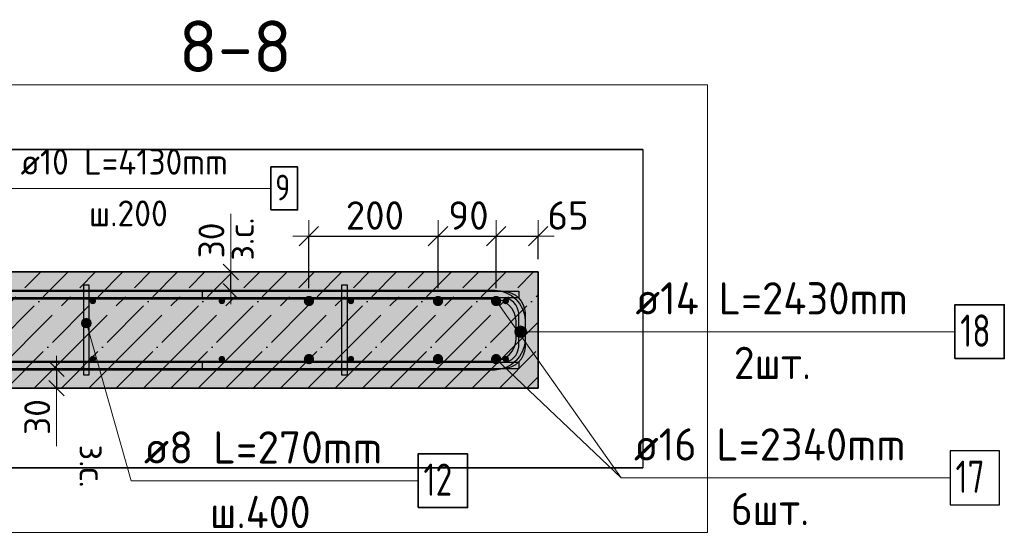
# Model space of a CAD drawing. Header units: millimetres. Extents: x -2995 to 60896, y -2809 to 57831.
# Tile 146 of 169: x 32785 to 34311, y 48951 to 49745. Entities that reach past the tile are written whole.
import ezdxf

# ---------------------------------------------------------------- set-up
doc = ezdxf.new("R2010")
doc.units = ezdxf.units.MM
doc.header["$PDMODE"] = 65
doc.linetypes.add('______11', pattern=[100, 80, -10, 0, -10])
doc.linetypes.add('______5', pattern=[220, 160, -20, 20, -20])
for name, color, linetype, lineweight in [('Standard', 7, 'Continuous', 25), ('Арм.стержн. Арматура края', 96, 'Continuous', 35), ('Арм.стержн. вертикальными 1', 22, 'Continuous', 35), ('Арм.стержн.горизонт. 1', 180, 'Continuous', 35), ('Арм.стержн.горизонт. 2', 202, 'Continuous', 35), ('Размерная линия_ общее', 7, 'Continuous', 13), ('Размерная линия_ общее_1', 7, 'Continuous', 13)]:
    doc.layers.add(name, color=color, linetype=linetype, lineweight=lineweight)
doc.layers.add('Арм.стержн. вертикальными 2', color=7, linetype='Continuous', lineweight=35, true_color=0x006e00)
doc.layers.add('Арм.стержн.Стяжки', color=7, linetype='Continuous', lineweight=35, true_color=0x501e0f)
doc.styles.add('ISOCPEUR', font='ISOCPEUR')
doc.dimstyles.new('DIMSTYLE_3', dxfattribs={"dimtxt": 44, "dimasz": 50, "dimexe": 0, "dimexo": 0, "dimgap": 22, "dimtad": 2, "dimdec": 0, "dimrnd": 5, "dimzin": 12, "dimdsep": 46, "dimtxsty": 'ISOCPEUR', "dimblk1": 'ALL_ML_STRICH', "dimblk2": 'ALL_ML_STRICH', "dimsah": 1, "dimcen": 0, "dimclrd": 7, "dimclre": 256, "dimclrt": 7, "dimadec": 0, "dimazin": 0, "dimtfac": 1, "dimtdec": 0, "dimtix": 1, "dimtmove": 2, "dimatfit": 3, "dimfxl": 0, "dimtvp": 1.2, "dimtzin": 0, "dimlwd": 0, "dimlwe": -3, "dimarcsym": 0})
doc.dimstyles.new('DIMSTYLE_5', dxfattribs={"dimtxt": 44, "dimasz": 50, "dimexe": 0, "dimexo": 0, "dimgap": 22, "dimtad": 2, "dimdec": 0, "dimrnd": 5, "dimzin": 12, "dimdsep": 46, "dimtxsty": 'ISOCPEUR', "dimblk1": 'ALL_ML_STRICH', "dimblk2": 'ALL_ML_STRICH', "dimsah": 1, "dimcen": 0, "dimclrd": 7, "dimclre": 256, "dimclrt": 7, "dimadec": 0, "dimazin": 0, "dimtfac": 1, "dimtdec": 0, "dimtix": 1, "dimtmove": 2, "dimatfit": 3, "dimfxl": 0, "dimtzin": 0, "dimlwd": 0, "dimlwe": -3, "dimarcsym": 0})
doc.dimstyles.new('DIMSTYLE_8', dxfattribs={"dimtxt": 40, "dimasz": 40, "dimexe": 0, "dimexo": 0.001, "dimgap": 20, "dimtad": 2, "dimdec": 0, "dimrnd": 5, "dimzin": 12, "dimdsep": 46, "dimtxsty": 'ISOCPEUR', "dimblk1": 'ALL_ML_STRICH', "dimblk2": 'ALL_ML_STRICH', "dimsah": 1, "dimcen": 0, "dimse1": 1, "dimse2": 1, "dimclrd": 7, "dimclre": 256, "dimclrt": 7, "dimadec": 0, "dimazin": 0, "dimtfac": 1, "dimtdec": 0, "dimtix": 1, "dimtmove": 2, "dimatfit": 3, "dimfxl": 0, "dimtvp": 1.2, "dimtzin": 0, "dimlwd": 0, "dimlwe": -3, "dimarcsym": 0})

# ---------------------------------------------------------------- blocks, each defined once
blk = doc.blocks.new('ALL_ML_STRICH')
at = {"color": 0, "linetype": 'ByBlock', "lineweight": -2}
for p, q in [((0, -0.5), (0, 0.5)), ((-1, 0), (0.5, 0)), ((-0.3, -0.3), (0.3, 0.3))]:
    blk.add_line(p, q, dxfattribs=at)
blk = doc.blocks.new('*D477')
at = {"layer": 'DEFPOINTS', "color": 7, "linetype": 'Continuous', "lineweight": 13, "transparency": 33554687}
for p in [(32833.5, 49204.5), (32842.2, 49204.5), (32833.5, 49174.5)]:
    blk.add_point(p, dxfattribs=at)
at = {"layer": 'Размерная линия_ общее_1', "color": 7, "linetype": 'Continuous', "lineweight": -2, "transparency": 33554687}
blk.add_line((32842.2, 49204.5), (32842.2, 49174.5), dxfattribs=at)
at = {"layer": 'Размерная линия_ общее_1', "color": 7, "linetype": 'Continuous', "lineweight": 13, "transparency": 33554687, "xscale": 40, "yscale": 40, "zscale": 40}
for p, rotation in [((32842.2, 49204.5), 90), ((32842.2, 49174.5), 270)]:
    blk.add_blockref('ALL_ML_STRICH', p, dxfattribs=dict(at, rotation=rotation))
at = {"layer": 'Размерная линия_ общее_1', "color": 7, "linetype": 'Continuous', "lineweight": 13, "transparency": 33554687, "insert": (32812.2, 49129.7), "char_height": 40, "width": 80, "attachment_point": 5, "rotation": 90, "style": 'ISOCPEUR'}
blk.add_mtext('\\A1;{30}', dxfattribs=at)
at = {"layer": 'Размерная линия_ общее_1', "color": 7, "linetype": 'Continuous', "lineweight": 13, "transparency": 33554687, "insert": (32917.9, 49086.9), "char_height": 40, "width": 2, "attachment_point": 1, "rotation": 270, "line_spacing_factor": 0.60241, "style": 'ISOCPEUR'}
blk.add_mtext('з.с.', dxfattribs=at)
blk = doc.blocks.new('*D478')
at = {"layer": 'DEFPOINTS', "color": 7, "linetype": 'Continuous', "lineweight": 13, "transparency": 33554687}
for p in [(33233.4, 49410), (33233.4, 49309.5), (33433.4, 49309.5)]:
    blk.add_point(p, dxfattribs=at)
at = {"layer": 'Размерная линия_ общее', "color": 253, "linetype": 'Continuous', "lineweight": -2, "true_color": 0xa0a0a0, "transparency": 33554687}
for p, q in [((33233.4, 49329.5), (33233.4, 49410)), ((33433.4, 49329.5), (33433.4, 49410))]:
    blk.add_line(p, q, dxfattribs=at)
at = {"layer": 'Размерная линия_ общее', "color": 7, "linetype": 'Continuous', "lineweight": -2, "transparency": 33554687}
blk.add_line((33233.4, 49410), (33433.4, 49410), dxfattribs=at)
at = {"layer": 'Размерная линия_ общее', "color": 7, "linetype": 'Continuous', "lineweight": 13, "transparency": 33554687, "xscale": 50, "yscale": 50, "zscale": 50, "rotation": 180}
blk.add_blockref('ALL_ML_STRICH', (33233.4, 49410), dxfattribs=at)
at = {"layer": 'Размерная линия_ общее', "color": 7, "linetype": 'Continuous', "lineweight": 13, "transparency": 33554687, "xscale": 50, "yscale": 50, "zscale": 50}
blk.add_blockref('ALL_ML_STRICH', (33433.4, 49410), dxfattribs=at)
at = {"layer": 'Размерная линия_ общее', "color": 7, "linetype": 'Continuous', "lineweight": 13, "transparency": 33554687, "insert": (33335.6, 49442), "char_height": 44, "width": 132, "attachment_point": 5, "style": 'ISOCPEUR'}
blk.add_mtext('\\A1;{200}', dxfattribs=at)
blk = doc.blocks.new('*D479')
at = {"layer": 'DEFPOINTS', "color": 7, "linetype": 'Continuous', "lineweight": 13, "transparency": 33554687}
for p in [(33433.4, 49410), (33433.4, 49309.5), (33523.4, 49309.5)]:
    blk.add_point(p, dxfattribs=at)
at = {"layer": 'Размерная линия_ общее', "color": 253, "linetype": 'Continuous', "lineweight": -2, "true_color": 0xa0a0a0, "transparency": 33554687}
for p, q in [((33433.4, 49329.5), (33433.4, 49410)), ((33523.4, 49329.5), (33523.4, 49410))]:
    blk.add_line(p, q, dxfattribs=at)
at = {"layer": 'Размерная линия_ общее', "color": 7, "linetype": 'Continuous', "lineweight": -2, "transparency": 33554687}
blk.add_line((33433.4, 49410), (33523.4, 49410), dxfattribs=at)
at = {"layer": 'Размерная линия_ общее', "color": 7, "linetype": 'Continuous', "lineweight": 13, "transparency": 33554687, "xscale": 50, "yscale": 50, "zscale": 50, "rotation": 180}
blk.add_blockref('ALL_ML_STRICH', (33433.4, 49410), dxfattribs=at)
at = {"layer": 'Размерная линия_ общее', "color": 7, "linetype": 'Continuous', "lineweight": 13, "transparency": 33554687, "xscale": 50, "yscale": 50, "zscale": 50}
blk.add_blockref('ALL_ML_STRICH', (33523.4, 49410), dxfattribs=at)
at = {"layer": 'Размерная линия_ общее', "color": 7, "linetype": 'Continuous', "lineweight": 13, "transparency": 33554687, "insert": (33480.6, 49442), "char_height": 44, "width": 88, "attachment_point": 5, "style": 'ISOCPEUR'}
blk.add_mtext('\\A1;{90}', dxfattribs=at)
blk = doc.blocks.new('*D480')
at = {"layer": 'DEFPOINTS', "color": 7, "linetype": 'Continuous', "lineweight": 13, "transparency": 33554687}
for p in [(33523.4, 49410), (33588.5, 49354.5), (33523.4, 49309.5)]:
    blk.add_point(p, dxfattribs=at)
at = {"layer": 'Размерная линия_ общее', "color": 253, "linetype": 'Continuous', "lineweight": -2, "true_color": 0xa0a0a0, "transparency": 33554687}
for p, q in [((33523.4, 49329.5), (33523.4, 49410)), ((33588.5, 49374.5), (33588.5, 49410))]:
    blk.add_line(p, q, dxfattribs=at)
at = {"layer": 'Размерная линия_ общее', "color": 7, "linetype": 'Continuous', "lineweight": -2, "transparency": 33554687}
blk.add_line((33523.4, 49410), (33588.5, 49410), dxfattribs=at)
at = {"layer": 'Размерная линия_ общее', "color": 7, "linetype": 'Continuous', "lineweight": 13, "transparency": 33554687, "xscale": 50, "yscale": 50, "zscale": 50, "rotation": 180}
blk.add_blockref('ALL_ML_STRICH', (33523.4, 49410), dxfattribs=at)
at = {"layer": 'Размерная линия_ общее', "color": 7, "linetype": 'Continuous', "lineweight": 13, "transparency": 33554687, "xscale": 50, "yscale": 50, "zscale": 50}
blk.add_blockref('ALL_ML_STRICH', (33588.5, 49410), dxfattribs=at)
at = {"layer": 'Размерная линия_ общее', "color": 7, "linetype": 'Continuous', "lineweight": 13, "transparency": 33554687, "insert": (33635, 49442), "char_height": 44, "width": 88, "attachment_point": 5, "style": 'ISOCPEUR'}
blk.add_mtext('\\A1;{65}', dxfattribs=at)
blk = doc.blocks.new('*D481')
at = {"layer": 'DEFPOINTS', "color": 7, "linetype": 'Continuous', "lineweight": 13, "transparency": 33554687}
for p in [(33103.5, 49354.5), (33103.5, 49324.5), (33112.2, 49324.5)]:
    blk.add_point(p, dxfattribs=at)
at = {"layer": 'Размерная линия_ общее_1', "color": 7, "linetype": 'Continuous', "lineweight": -2, "transparency": 33554687}
blk.add_line((33112.2, 49324.5), (33112.2, 49354.5), dxfattribs=at)
at = {"layer": 'Размерная линия_ общее_1', "color": 7, "linetype": 'Continuous', "lineweight": 13, "transparency": 33554687, "xscale": 40, "yscale": 40, "zscale": 40}
for p, rotation in [((33112.2, 49354.5), 90), ((33112.2, 49324.5), 270)]:
    blk.add_blockref('ALL_ML_STRICH', p, dxfattribs=dict(at, rotation=rotation))
at = {"layer": 'Размерная линия_ общее_1', "color": 7, "linetype": 'Continuous', "lineweight": 13, "transparency": 33554687, "insert": (33107.9, 49372.1), "char_height": 40, "width": 2, "attachment_point": 1, "rotation": 90, "line_spacing_factor": 0.60241, "style": 'ISOCPEUR'}
blk.add_mtext('з.с.', dxfattribs=at)
at = {"layer": 'Размерная линия_ общее_1', "color": 7, "linetype": 'Continuous', "lineweight": 13, "transparency": 33554687, "insert": (33082.2, 49403.3), "char_height": 40, "width": 80, "attachment_point": 5, "rotation": 90, "style": 'ISOCPEUR'}
blk.add_mtext('\\A1;{30}', dxfattribs=at)

msp = doc.modelspace()

# ---------------------------------------------------------------- hatches: boundary and pattern name
at = {"layer": 'Арм.стержн. вертикальными 1', "linetype": 'Continuous', "lineweight": 50, "transparency": 33554687}
for points in [[(32903.4, 49309.5), (32903, 49311.4), (32902, 49313), (32900.3, 49314.1), (32898.4, 49314.5), (32896.5, 49314.1), (32894.9, 49313), (32893.8, 49311.4), (32893.4, 49309.5), (32893.8, 49307.6), (32894.9, 49305.9), (32896.5, 49304.9), (32898.4, 49304.5), (32900.3, 49304.9), (32902, 49305.9), (32903, 49307.6)], [(33103.4, 49309.5), (33103, 49311.4), (33102, 49313), (33100.3, 49314.1), (33098.4, 49314.5), (33096.5, 49314.1), (33094.9, 49313), (33093.8, 49311.4), (33093.4, 49309.5), (33093.8, 49307.6), (33094.9, 49305.9), (33096.5, 49304.9), (33098.4, 49304.5), (33100.3, 49304.9), (33102, 49305.9), (33103, 49307.6)], [(33303.4, 49309.5), (33303, 49311.4), (33302, 49313), (33300.3, 49314.1), (33298.4, 49314.5), (33296.5, 49314.1), (33294.9, 49313), (33293.8, 49311.4), (33293.4, 49309.5), (33293.8, 49307.6), (33294.9, 49305.9), (33296.5, 49304.9), (33298.4, 49304.5), (33300.3, 49304.9), (33302, 49305.9), (33303, 49307.6)], [(33543.4, 49309.5), (33543, 49311.4), (33542, 49313), (33540.3, 49314.1), (33538.4, 49314.5), (33536.5, 49314.1), (33534.9, 49313), (33533.8, 49311.4), (33533.4, 49309.5), (33533.8, 49307.6), (33534.9, 49305.9), (33536.5, 49304.9), (33538.4, 49304.5), (33540.3, 49304.9), (33542, 49305.9), (33543, 49307.6)], [(32903.4, 49219.5), (32903, 49221.4), (32902, 49223), (32900.3, 49224.1), (32898.4, 49224.5), (32896.5, 49224.1), (32894.9, 49223), (32893.8, 49221.4), (32893.4, 49219.5), (32893.8, 49217.6), (32894.9, 49215.9), (32896.5, 49214.9), (32898.4, 49214.5), (32900.3, 49214.9), (32902, 49215.9), (32903, 49217.6)], [(33103.4, 49219.5), (33103, 49221.4), (33102, 49223), (33100.3, 49224.1), (33098.4, 49224.5), (33096.5, 49224.1), (33094.9, 49223), (33093.8, 49221.4), (33093.4, 49219.5), (33093.8, 49217.6), (33094.9, 49215.9), (33096.5, 49214.9), (33098.4, 49214.5), (33100.3, 49214.9), (33102, 49215.9), (33103, 49217.6)], [(33303.4, 49219.5), (33303, 49221.4), (33302, 49223), (33300.3, 49224.1), (33298.4, 49224.5), (33296.5, 49224.1), (33294.9, 49223), (33293.8, 49221.4), (33293.4, 49219.5), (33293.8, 49217.6), (33294.9, 49215.9), (33296.5, 49214.9), (33298.4, 49214.5), (33300.3, 49214.9), (33302, 49215.9), (33303, 49217.6)], [(33543.4, 49219.5), (33543, 49221.4), (33542, 49223), (33540.3, 49224.1), (33538.4, 49224.5), (33536.5, 49224.1), (33534.9, 49223), (33533.8, 49221.4), (33533.4, 49219.5), (33533.8, 49217.6), (33534.9, 49215.9), (33536.5, 49214.9), (33538.4, 49214.5), (33540.3, 49214.9), (33542, 49215.9), (33543, 49217.6)]]:
    msp.add_hatch(color=4, dxfattribs=at).paths.add_polyline_path(points)
at = {"layer": 'Арм.стержн. вертикальными 2', "linetype": 'Continuous', "lineweight": 50, "transparency": 33554687}
for points in [[(33241.4, 49309.5), (33240.8, 49312.5), (33239.1, 49315.1), (33236.5, 49316.9), (33233.4, 49317.5), (33230.4, 49316.9), (33227.8, 49315.1), (33226, 49312.5), (33225.4, 49309.5), (33226, 49306.4), (33227.8, 49303.8), (33230.4, 49302.1), (33233.4, 49301.5), (33236.5, 49302.1), (33239.1, 49303.8), (33240.8, 49306.4)], [(33441.4, 49309.5), (33440.8, 49312.5), (33439.1, 49315.1), (33436.5, 49316.9), (33433.4, 49317.5), (33430.4, 49316.9), (33427.8, 49315.1), (33426, 49312.5), (33425.4, 49309.5), (33426, 49306.4), (33427.8, 49303.8), (33430.4, 49302.1), (33433.4, 49301.5), (33436.5, 49302.1), (33439.1, 49303.8), (33440.8, 49306.4)], [(33531.4, 49309.5), (33530.8, 49312.5), (33529.1, 49315.1), (33526.5, 49316.9), (33523.4, 49317.5), (33520.4, 49316.9), (33517.8, 49315.1), (33516, 49312.5), (33515.4, 49309.5), (33516, 49306.4), (33517.8, 49303.8), (33520.4, 49302.1), (33523.4, 49301.5), (33526.5, 49302.1), (33529.1, 49303.8), (33530.8, 49306.4)], [(33241.4, 49219.5), (33240.8, 49222.5), (33239.1, 49225.1), (33236.5, 49226.9), (33233.4, 49227.5), (33230.4, 49226.9), (33227.8, 49225.1), (33226, 49222.5), (33225.4, 49219.5), (33226, 49216.4), (33227.8, 49213.8), (33230.4, 49212.1), (33233.4, 49211.5), (33236.5, 49212.1), (33239.1, 49213.8), (33240.8, 49216.4)], [(33441.4, 49219.5), (33440.8, 49222.5), (33439.1, 49225.1), (33436.5, 49226.9), (33433.4, 49227.5), (33430.4, 49226.9), (33427.8, 49225.1), (33426, 49222.5), (33425.4, 49219.5), (33426, 49216.4), (33427.8, 49213.8), (33430.4, 49212.1), (33433.4, 49211.5), (33436.5, 49212.1), (33439.1, 49213.8), (33440.8, 49216.4)], [(33531.4, 49219.5), (33530.8, 49222.5), (33529.1, 49225.1), (33526.5, 49226.9), (33523.4, 49227.5), (33520.4, 49226.9), (33517.8, 49225.1), (33516, 49222.5), (33515.4, 49219.5), (33516, 49216.4), (33517.8, 49213.8), (33520.4, 49212.1), (33523.4, 49211.5), (33526.5, 49212.1), (33529.1, 49213.8), (33530.8, 49216.4)]]:
    msp.add_hatch(color=7, dxfattribs=at).paths.add_polyline_path(points)
at = {"layer": 'Арм.стержн.горизонт. 2', "linetype": 'Continuous', "lineweight": 13, "transparency": 33554687}
for points in [[(33553.7, 49257.4), (33553.7, 49266.4), (33552.5, 49261.9)], [(33553.7, 49257.4), (33553.7, 49266.4), (33552.5, 49261.9)], [(33557, 49254.2), (33557, 49269.7), (33553.7, 49266.4)], [(33557, 49254.2), (33557, 49269.7), (33553.7, 49266.4)], [(33557, 49254.2), (33553.7, 49266.4), (33553.7, 49257.4)], [(33557, 49254.2), (33553.7, 49266.4), (33553.7, 49257.4)], [(33561.5, 49252.9), (33561.5, 49270.9), (33557, 49269.7)], [(33561.5, 49252.9), (33561.5, 49270.9), (33557, 49269.7)], [(33561.5, 49252.9), (33557, 49269.7), (33557, 49254.2)], [(33561.5, 49252.9), (33557, 49269.7), (33557, 49254.2)], [(33566, 49254.2), (33566, 49269.7), (33561.5, 49270.9)], [(33566, 49254.2), (33561.5, 49270.9), (33561.5, 49252.9)], [(33566, 49254.2), (33566, 49269.7), (33561.5, 49270.9)], [(33566, 49254.2), (33561.5, 49270.9), (33561.5, 49252.9)], [(33569.2, 49257.4), (33569.2, 49266.4), (33566, 49269.7)], [(33569.2, 49257.4), (33566, 49269.7), (33566, 49254.2)], [(33569.2, 49257.4), (33569.2, 49266.4), (33566, 49269.7)], [(33569.2, 49257.4), (33566, 49269.7), (33566, 49254.2)], [(33569.2, 49266.4), (33569.2, 49257.4), (33570.5, 49261.9)], [(33569.2, 49266.4), (33569.2, 49257.4), (33570.5, 49261.9)]]:
    msp.add_hatch(color=7, dxfattribs=at).paths.add_polyline_path(points)
at = {"layer": 'Арм.стержн.Стяжки', "linetype": 'Continuous', "lineweight": 13, "transparency": 33554687}
for points in [[(32881.2, 49277.1), (32893.6, 49280.6), (32890.3, 49282.5)], [(32881.2, 49277.1), (32890.3, 49282.5), (32883.1, 49280.4)], [(32881.2, 49273.2), (32895.6, 49277.3), (32893.6, 49280.6)], [(32881.2, 49273.2), (32893.6, 49280.6), (32881.2, 49277.1)], [(32883.2, 49269.9), (32895.6, 49277.3), (32881.2, 49273.2)], [(32883.1, 49280.4), (32890.3, 49282.5), (32886.4, 49282.4)], [(32883.2, 49269.9), (32895.6, 49273.4), (32895.6, 49277.3)], [(32886.6, 49268), (32895.6, 49273.4), (32883.2, 49269.9)], [(32886.6, 49268), (32893.8, 49270), (32895.6, 49273.4)], [(32893.8, 49270), (32886.6, 49268), (32890.5, 49268)]]:
    msp.add_hatch(color=7, dxfattribs=at).paths.add_polyline_path(points)
at = {"layer": 'Размерная линия_ общее', "linetype": 'Continuous', "lineweight": -3, "true_color": 0xc7c7c7, "transparency": 33554687}
msp.add_hatch(color=9, dxfattribs=at).paths.add_polyline_path([(33588.5, 49174.5), (33588.5, 49354.5), (32350.8, 49354.5), (32350.8, 49174.5)])

# ---------------------------------------------------------------- linework, layer by layer
at = {"layer": 'Standard', "color": 52, "linetype": 'Continuous', "lineweight": -3, "transparency": 33554687}
for p, q in [((32350.8, 49544.3), (33750.8, 49544.3)), ((33750.8, 49544.3), (32350.8, 49544.3)), ((33750.8, 49544.3), (33750.8, 49051)), ((33750.8, 49544.3), (33750.8, 49051)), ((32350.8, 49051), (33750.8, 49051)), ((33750.8, 49051), (32350.8, 49051))]:
    msp.add_line(p, q, dxfattribs=at)
at = {"layer": 'Standard', "color": 7, "linetype": 'Continuous', "lineweight": 13, "transparency": 33554687}
for p, q in [((33112.2, 49354.5), (33112.2, 49444.5)), ((32842.2, 49174.5), (32842.2, 49084.5))]:
    msp.add_line(p, q, dxfattribs=at)
msp.add_lwpolyline([(32250.8, 48951), (33850.8, 48951), (33850.8, 49644.3), (32250.8, 49644.3), (32250.8, 48951)], dxfattribs=at)
at = {"layer": 'Арм.стержн. Арматура края', "color": 4, "linetype": 'Continuous', "lineweight": 25, "transparency": 33554687}
msp.add_lwpolyline([(33068.4, 49214.5), (33534.4, 49214.5), (33538.9, 49215.1), (33543.5, 49216.6), (33547.7, 49219), (33551.1, 49221.8), (33553.9, 49225.2), (33556.3, 49229.4), (33557.8, 49234), (33558.4, 49238.5), (33558.4, 49290.4), (33557.8, 49295), (33556.3, 49299.5), (33553.9, 49303.7), (33551.1, 49307.1), (33547.7, 49310), (33543.5, 49312.3), (33538.9, 49313.8), (33534.4, 49314.5), (33068.4, 49314.5), (33068.4, 49324.5), (33535.1, 49324.5), (33541.2, 49323.6), (33547.5, 49321.5), (33553.4, 49318.3), (33558.2, 49314.2), (33562.2, 49309.4), (33565.5, 49303.6), (33567.6, 49297.2), (33568.4, 49291.1), (33568.4, 49237.8), (33567.6, 49231.7), (33565.5, 49225.4), (33562.2, 49219.5), (33558.2, 49214.7), (33553.4, 49210.7), (33547.5, 49207.4), (33541.2, 49205.3), (33535.1, 49204.5), (33068.4, 49204.5), (33068.4, 49214.5)], dxfattribs=at)
at = {"layer": 'Арм.стержн. вертикальными 1', "color": 7, "linetype": 'Continuous', "lineweight": 13, "transparency": 33554687}
msp.add_line((32766.5, 49484), (33174.5, 49484), dxfattribs=at)
at = {"layer": 'Арм.стержн. вертикальными 1', "color": 7, "linetype": 'Continuous', "lineweight": 35, "transparency": 33554687}
msp.add_lwpolyline([(33174.5, 49450.6), (33215.8, 49450.6), (33215.8, 49517.3), (33174.5, 49517.3), (33174.5, 49450.6)], dxfattribs=at)
at = {"layer": 'Арм.стержн. вертикальными 2', "color": 7, "linetype": 'Continuous', "lineweight": 13, "transparency": 33554687}
for q in [(33523.4, 49309.5), (33523.4, 49219.5), (34227.1, 49035.5)]:
    msp.add_line((33717.1, 49035.5), q, dxfattribs=at)
at = {"layer": 'Арм.стержн. вертикальными 2', "color": 7, "linetype": 'Continuous', "lineweight": 25, "transparency": 33554687}
msp.add_lwpolyline([(34227.1, 48993.8), (34303.7, 48993.8), (34303.7, 49077.2), (34227.1, 49077.2), (34227.1, 48993.8)], dxfattribs=at)
at = {"layer": 'Арм.стержн.горизонт. 1', "color": 52, "linetype": 'Continuous', "lineweight": 25, "transparency": 33554687}
for p, q in [((33588.5, 49354.5), (33588.5, 49354.5)), ((33588.5, 49174.5), (33588.5, 49174.5))]:
    msp.add_line(p, q, dxfattribs=at)
at = {"layer": 'Арм.стержн.горизонт. 1', "color": 4, "linetype": 'Continuous', "lineweight": 25, "transparency": 33554687}
for points in [[(32345.8, 49324.5), (33558.5, 49324.5), (33558.5, 49314.5), (32345.8, 49314.5), (32345.8, 49324.5)], [(32345.8, 49214.5), (33558.5, 49214.5), (33558.5, 49204.5), (32345.8, 49204.5), (32345.8, 49214.5)]]:
    msp.add_lwpolyline(points, dxfattribs=at)
at = {"layer": 'Арм.стержн.горизонт. 2', "color": 7, "linetype": 'Continuous', "lineweight": 13, "transparency": 33554687}
for p, q in [((33552.5, 49261.9), (33552.5, 49261.9)), ((33552.5, 49261.9), (33552.5, 49261.9)), ((33561.5, 49270.9), (33561.5, 49270.9)), ((33561.5, 49270.9), (33561.5, 49270.9)), ((33719.4, 49261.9), (33561.5, 49261.9)), ((33719.4, 49261.9), (33561.5, 49261.9)), ((33570.5, 49261.9), (33570.5, 49261.9)), ((33570.5, 49261.9), (33570.5, 49261.9)), ((33719.4, 49261.9), (34234.4, 49261.9)), ((33561.5, 49252.9), (33561.5, 49252.9)), ((33561.5, 49252.9), (33561.5, 49252.9))]:
    msp.add_line(p, q, dxfattribs=at)
at = {"layer": 'Арм.стержн.горизонт. 2', "color": 7, "linetype": 'Continuous', "lineweight": 25, "transparency": 33554687}
for points in [[(32388.5, 49326.5), (33521.8, 49326.5), (33530.3, 49325.3), (33539.2, 49322.4), (33547.4, 49317.8), (33554.1, 49312.1), (33559.8, 49305.4), (33564.3, 49297.2), (33567.3, 49288.3), (33568.5, 49279.8), (33568.5, 49249.2), (33567.3, 49240.6), (33564.3, 49231.7), (33559.8, 49223.5), (33554.1, 49216.8), (33547.4, 49211.2), (33539.2, 49206.6), (33530.3, 49203.7), (33521.8, 49202.5), (32388.5, 49202.5)], [(32388.5, 49326.5), (33521.8, 49326.5), (33530.3, 49325.3), (33539.2, 49322.4), (33547.4, 49317.8), (33554.1, 49312.1), (33559.8, 49305.4), (33564.3, 49297.2), (33567.3, 49288.3), (33568.5, 49279.8), (33568.5, 49249.2), (33567.3, 49240.6), (33564.3, 49231.7), (33559.8, 49223.5), (33554.1, 49216.8), (33547.4, 49211.2), (33539.2, 49206.6), (33530.3, 49203.7), (33521.8, 49202.5), (32388.5, 49202.5)], [(32388.5, 49216.5), (33520.8, 49216.5), (33527.1, 49217.4), (33533.5, 49219.5), (33539.4, 49222.8), (33544.2, 49226.7), (33548.2, 49231.5), (33551.5, 49237.4), (33553.6, 49243.8), (33554.5, 49250.1), (33554.5, 49278.8), (33553.6, 49285.1), (33551.5, 49291.6), (33548.2, 49297.4), (33544.2, 49302.2), (33539.4, 49306.2), (33533.5, 49309.5), (33527.1, 49311.6), (33520.8, 49312.5), (32388.5, 49312.5)], [(32388.5, 49216.5), (33520.8, 49216.5), (33527.1, 49217.4), (33533.5, 49219.5), (33539.4, 49222.8), (33544.2, 49226.7), (33548.2, 49231.5), (33551.5, 49237.4), (33553.6, 49243.8), (33554.5, 49250.1), (33554.5, 49278.8), (33553.6, 49285.1), (33551.5, 49291.6), (33548.2, 49297.4), (33544.2, 49302.2), (33539.4, 49306.2), (33533.5, 49309.5), (33527.1, 49311.6), (33520.8, 49312.5), (32388.5, 49312.5)]]:
    msp.add_lwpolyline(points, dxfattribs=at)
at = {"layer": 'Арм.стержн.горизонт. 2', "color": 7, "linetype": 'Continuous', "lineweight": 35, "transparency": 33554687}
msp.add_lwpolyline([(34234.4, 49220.3), (34311, 49220.3), (34311, 49303.6), (34234.4, 49303.6), (34234.4, 49220.3)], dxfattribs=at)
at = {"layer": 'Арм.стержн.горизонт. 2', "color": 7, "linetype": 'Continuous', "lineweight": 13, "transparency": 33554687}
msp.add_circle((33561.5, 49261.9), 9, dxfattribs=at)
msp.add_circle((33561.5, 49261.9), 9, dxfattribs=at)
at = {"layer": 'Арм.стержн.Стяжки', "color": 7, "linetype": 'Continuous', "lineweight": 13, "transparency": 33554687}
for p, q in [((32881.2, 49273.2), (32881.2, 49273.2)), ((32886.4, 49282.4), (32886.4, 49282.4)), ((32957.6, 49030.9), (32888.4, 49275.2)), ((32895.6, 49277.3), (32895.6, 49277.3)), ((32890.5, 49268), (32890.5, 49268)), ((32957.6, 49030.9), (33402.6, 49030.9))]:
    msp.add_line(p, q, dxfattribs=at)
at = {"layer": 'Арм.стержн.Стяжки', "color": 40, "linetype": 'Continuous', "lineweight": 25, "transparency": 33554687}
for points in [[(32884.4, 49194.5), (32884.4, 49334.5), (32892.4, 49334.5), (32892.4, 49194.5), (32884.4, 49194.5)], [(33284.4, 49194.5), (33284.4, 49334.5), (33292.4, 49334.5), (33292.4, 49194.5), (33284.4, 49194.5)]]:
    msp.add_lwpolyline(points, dxfattribs=at)
at = {"layer": 'Арм.стержн.Стяжки', "color": 7, "linetype": 'Continuous', "lineweight": 35, "transparency": 33554687}
msp.add_lwpolyline([(33402.6, 48989.3), (33479.3, 48989.3), (33479.3, 49072.6), (33402.6, 49072.6), (33402.6, 48989.3)], dxfattribs=at)
at = {"layer": 'Арм.стержн.Стяжки', "color": 7, "linetype": 'Continuous', "lineweight": 13, "transparency": 33554687}
msp.add_circle((32888.4, 49275.2), 7.5, dxfattribs=at)
at = {"layer": 'Размерная линия_ общее', "color": 7, "linetype": 'Continuous', "lineweight": 35, "transparency": 33554687}
for p, q in [((33588.5, 49354.5), (32608.5, 49354.5)), ((33588.5, 49174.5), (33588.5, 49354.5)), ((32350.8, 49174.5), (33588.5, 49174.5))]:
    msp.add_line(p, q, dxfattribs=at)
at = {"layer": 'Размерная линия_ общее', "color": 253, "linetype": '______5', "lineweight": -3, "true_color": 0xababab, "transparency": 33554687}
for p, q in [((32637.7, 49174.5), (32817.7, 49354.5)), ((32722.5, 49174.5), (32902.5, 49354.5)), ((32807.4, 49174.5), (32987.4, 49354.5)), ((32892.2, 49174.5), (33072.2, 49354.5)), ((32977.1, 49174.5), (33157.1, 49354.5)), ((33061.9, 49174.5), (33241.9, 49354.5)), ((33146.8, 49174.5), (33326.8, 49354.5)), ((33231.7, 49174.5), (33411.7, 49354.5)), ((33316.5, 49174.5), (33496.5, 49354.5)), ((33401.4, 49174.5), (33581.4, 49354.5)), ((33486.2, 49174.5), (33588.5, 49276.7)), ((33571.1, 49174.5), (33588.5, 49191.9))]:
    msp.add_line(p, q, dxfattribs=at)
at = {"layer": 'Размерная линия_ общее', "color": 253, "linetype": '______11', "lineweight": -3, "true_color": 0xababab, "transparency": 33554687}
for p, q in [((32680.1, 49174.5), (32860.1, 49354.5)), ((32765, 49174.5), (32945, 49354.5)), ((32849.8, 49174.5), (33029.8, 49354.5)), ((32934.7, 49174.5), (33114.7, 49354.5)), ((33019.5, 49174.5), (33199.5, 49354.5)), ((33104.4, 49174.5), (33284.4, 49354.5)), ((33189.2, 49174.5), (33369.2, 49354.5)), ((33274.1, 49174.5), (33454.1, 49354.5)), ((33358.9, 49174.5), (33538.9, 49354.5)), ((33443.8, 49174.5), (33588.5, 49319.1)), ((33528.6, 49174.5), (33588.5, 49234.3))]:
    msp.add_line(p, q, dxfattribs=at)

# ---------------------------------------------------------------- texts
at = {"layer": 'Standard', "color": 7, "linetype": 'Continuous', "lineweight": 13, "transparency": 33554687, "insert": (33031.6, 49664.2), "char_height": 80, "width": 204.522, "attachment_point": 7, "style": 'ISOCPEUR'}
msp.add_mtext('\\A1;{\\fISOCPEUR|i0|b0;\\H80.000000;\\W1.000000;\\C7;8-8}\\P', dxfattribs=at)
at = {"layer": 'Арм.стержн. вертикальными 1', "color": 7, "linetype": 'Continuous', "lineweight": 25, "transparency": 33554687, "char_height": 40, "attachment_point": 7, "style": 'ISOCPEUR'}
for s, insert, width in [('\\W0.94;ø10 L=4130mm ', (32786.5, 49505.3), 386.635), ('\\W0.78;9', (33181.2, 49465.3), 43.521), ('\\W0.95;ш.200 ', (32892.5, 49425.3), 174.933)]:
    msp.add_mtext(s, dxfattribs=dict(at, insert=insert, width=width))
at = {"layer": 'Арм.стержн. вертикальными 2', "color": 7, "linetype": 'Continuous', "lineweight": 25, "transparency": 33554687, "char_height": 50, "attachment_point": 7, "style": 'ISOCPEUR'}
for s, insert, width in [('\\W0.96;ø16 L=2340mm ', (33737.1, 49062.2), 493.775), ('\\W0.75;17', (34235.4, 49012.2), 78.713), ('\\W0.94;6шт. ', (33887.1, 48962.2), 193.548)]:
    msp.add_mtext(s, dxfattribs=dict(at, insert=insert, width=width))
at = {"layer": 'Арм.стержн.горизонт. 2', "color": 7, "linetype": 'Continuous', "lineweight": 25, "transparency": 33554687, "char_height": 50, "attachment_point": 7, "style": 'ISOCPEUR'}
for s, insert, width in [('\\W0.96;ø14 L=2430mm ', (33739.4, 49288.6), 498.795), ('\\W0.75;18', (34242.7, 49238.6), 78.713), ('\\W0.94;2шт. ', (33891.9, 49188.6), 193.548)]:
    msp.add_mtext(s, dxfattribs=dict(at, insert=insert, width=width))
at = {"layer": 'Арм.стержн.Стяжки', "color": 7, "linetype": 'Continuous', "lineweight": 25, "transparency": 33554687, "char_height": 50, "attachment_point": 7, "style": 'ISOCPEUR'}
for s, insert, width in [('\\W0.98;ø8 L=270mm ', (32977.6, 49057.6), 429.211), ('\\W0.75;12', (33410.9, 49007.6), 78.714), ('\\W0.95;ш.400 ', (33080.1, 48957.6), 223.706)]:
    msp.add_mtext(s, dxfattribs=dict(at, insert=insert, width=width))

# ---------------------------------------------------------------- dimensions: what is measured, and where the dimension line sits
at = {"layer": 'Размерная линия_ общее', "color": 7, "linetype": 'Continuous', "lineweight": 13, "transparency": 33554687}
for base, p1, p2, dimstyle, picture, middle in [((33433.4, 49410), (33233.4, 49329.5), (33433.4, 49329.5), 'DIMSTYLE_5', '*D478', (33335.6, 49442)), ((33523.4, 49410), (33433.4, 49329.5), (33523.4, 49329.5), 'DIMSTYLE_3', '*D479', (33480.6, 49442)), ((33588.5, 49410), (33523.4, 49329.5), (33588.5, 49374.5), 'DIMSTYLE_3', '*D480', (33635, 49442))]:
    dim = msp.add_linear_dim(base=base, p1=p1, p2=p2, dimstyle=dimstyle, override={"dimpost": '<>', "dimclrd": 7, "dimclre": 253, "dimclrt": 7, "dimlwd": 0, "dimlwe": 65533}, dxfattribs=at)
    dim.commit()
    dim.dimension.update_dxf_attribs({"geometry": picture, "text_midpoint": middle, "dimtype": 160})
at = {"layer": 'Размерная линия_ общее_1', "color": 7, "linetype": 'Continuous', "lineweight": 13, "transparency": 33554687}
for base, p1, p2, angle, picture, middle in [((33112.2, 49354.5), (33103.5, 49324.5), (33103.5, 49354.5), 90, '*D481', (33082.2, 49403.3)), ((32842.2, 49174.5), (32833.5, 49204.5), (32833.5, 49174.5), 270, '*D477', (32812.2, 49129.7))]:
    dim = msp.add_linear_dim(base=base, p1=p1, p2=p2, angle=angle, text='<>\\Xз.с.', dimstyle='DIMSTYLE_8', override={"dimpost": '<>', "dimclrd": 7, "dimclre": 253, "dimclrt": 7, "dimlwd": 0, "dimlwe": 65533}, dxfattribs=at)
    dim.commit()
    dim.dimension.update_dxf_attribs({"geometry": picture, "text_midpoint": middle, "dimtype": 160})

doc.saveas('drawing.dxf')
